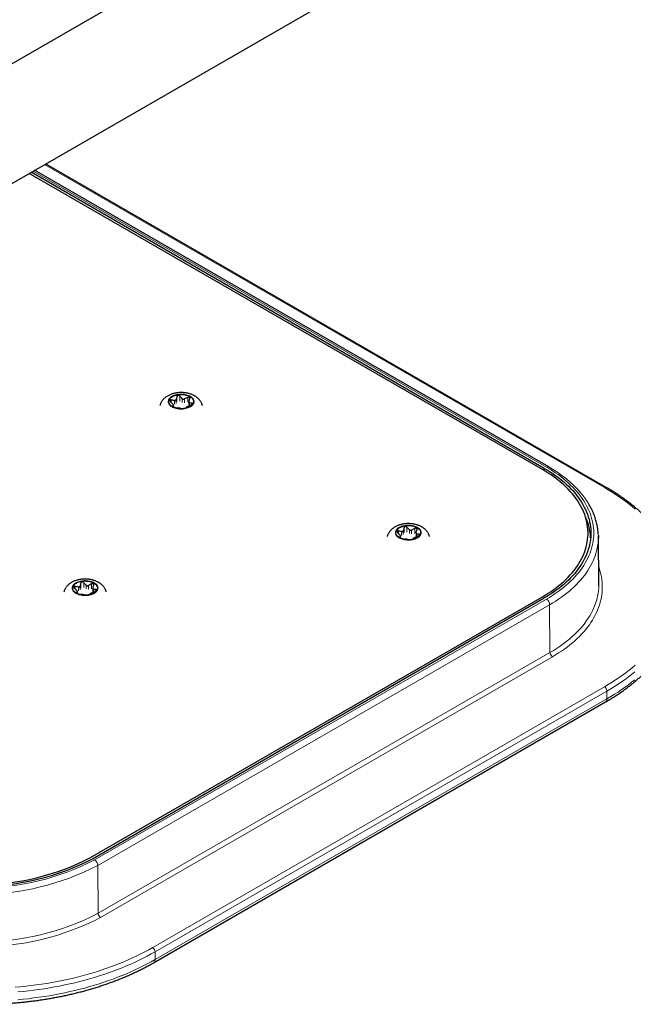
# Model space of a CAD drawing. Header units: millimetres. Extents: x 8 to 2230, y 12 to 2204.
# Tile 97 of 162: x 1858 to 1964, y 808 to 979. Entities that reach past the tile are written whole.
import ezdxf

# ---------------------------------------------------------------- set-up
doc = ezdxf.new("R2010")
doc.units = ezdxf.units.MM

msp = doc.modelspace()

# ---------------------------------------------------------------- linework, layer by layer
at = {"color": 7, "linetype": 'Continuous', "lineweight": 30}
for p, q in [((2102.04, 1113.49), (1838.71, 961.47)), ((1842.38, 942.81), (2111.7, 1098.28)), ((1949.62, 901.62), (1860.33, 953.17)), ((1959.63, 898.05), (1862.24, 954.27)), ((1948.52, 901.17), (1859.39, 952.63)), ((1948.86, 901.37), (1859.74, 952.82)), ((1884.45, 912.04), (1884.45, 912.35)), ((1887.12, 912.89), (1887.12, 912.25)), ((1926.58, 890.11), (1926.58, 889.48)), ((1923.91, 889.26), (1923.91, 889.57)), ((1958.34, 881.3), (1958.25, 889.56)), ((1867.77, 879.63), (1867.77, 879.94)), ((1870.43, 880.48), (1870.43, 879.84)), ((1870.03, 833.73), (1948.52, 879.04)), ((1870.37, 833.53), (1948.86, 878.84)), ((1881.01, 815.46), (1959.5, 860.77))]:
    msp.add_line(p, q, dxfattribs=at)
at = {"color": 252, "linetype": 'Continuous', "lineweight": 0}
for p, q in [((1959.33, 898.02), (1862.07, 954.17)), ((1949.22, 901.58), (1860.09, 953.03)), ((1885.06, 913.84), (1885.06, 912.98)), ((1885.56, 913.06), (1885.56, 913.91)), ((1886.92, 913.7), (1886.92, 912.85)), ((1884.06, 912.83), (1884.06, 913.26)), ((1884.29, 912.15), (1884.29, 912.18)), ((1884.44, 912.31), (1884.44, 912.04)), ((1884.62, 913.15), (1884.62, 912.5)), ((1884.9, 912.66), (1884.9, 913.31)), ((1885.97, 913.48), (1885.97, 912.82)), ((1886.36, 912.76), (1886.36, 913.42)), ((1887.24, 912.27), (1887.24, 912.75)), ((1887.65, 912.7), (1887.65, 912.51)), ((1948.86, 900.97), (1948.86, 901.37)), ((1923.52, 890.05), (1923.52, 890.48)), ((1924.08, 890.37), (1924.08, 889.72)), ((1924.36, 889.88), (1924.36, 890.54)), ((1924.51, 891.06), (1924.51, 890.21)), ((1925.01, 890.28), (1925.01, 891.13)), ((1925.43, 890.7), (1925.43, 890.05)), ((1925.81, 889.99), (1925.81, 890.64)), ((1926.38, 890.92), (1926.38, 890.07)), ((1926.7, 889.49), (1926.7, 889.97)), ((1927.11, 889.93), (1927.11, 889.73)), ((1923.75, 889.37), (1923.75, 889.41)), ((1923.9, 889.54), (1923.9, 889.26)), ((1868.37, 881.42), (1868.37, 880.57)), ((1868.87, 880.65), (1868.87, 881.5)), ((1870.23, 881.29), (1870.23, 880.44)), ((1867.37, 880.42), (1867.37, 880.85)), ((1867.6, 879.73), (1867.6, 879.77)), ((1867.75, 879.9), (1867.75, 879.63)), ((1867.93, 880.74), (1867.93, 880.08)), ((1868.22, 880.25), (1868.22, 880.9)), ((1869.28, 881.07), (1869.28, 880.41)), ((1869.67, 880.35), (1869.67, 881.01)), ((1870.55, 879.86), (1870.55, 880.33)), ((1870.96, 880.29), (1870.96, 880.1)), ((1870.73, 833.32), (1949.22, 878.63)), ((1949.79, 877.66), (1871.3, 832.35)), ((1949.85, 869.37), (1949.79, 877.66)), ((1871.36, 824.05), (1949.85, 869.37)), ((1950.27, 868.63), (1871.78, 823.32)), ((1880.84, 818.1), (1959.33, 863.41)), ((1959.75, 862.67), (1881.26, 817.36)), ((1959.75, 861.32), (1959.75, 862.67)), ((1959.75, 861.32), (1881.26, 816.01)), ((1871.36, 824.05), (1871.3, 832.35)), ((1881.26, 816.01), (1881.26, 817.36))]:
    msp.add_line(p, q, dxfattribs=at)
at = {"color": 252, "linetype": 'Continuous', "lineweight": 0, "flags": 128}
for points in [[(1887.38, 913.88), (1887.22, 913.97), (1887.05, 914.04), (1886.87, 914.11), (1886.67, 914.16), (1886.47, 914.2), (1886.27, 914.23), (1886.05, 914.26), (1885.84, 914.26), (1885.63, 914.26), (1885.41, 914.25), (1885.21, 914.22), (1885, 914.18), (1884.8, 914.13), (1884.62, 914.07), (1884.44, 914.01), (1884.27, 913.93), (1884.12, 913.84), (1883.99, 913.74), (1883.87, 913.64), (1883.76, 913.53), (1883.68, 913.42), (1883.61, 913.3), (1883.57, 913.18), (1883.54, 913.06), (1883.54, 912.93), (1883.55, 912.81), (1883.59, 912.69), (1883.64, 912.57), (1883.72, 912.45), (1883.81, 912.34), (1883.92, 912.24), (1884.05, 912.14), (1884.2, 912.05), (1884.36, 911.96), (1884.53, 911.89), (1884.71, 911.83), (1884.9, 911.77), (1885.1, 911.73), (1885.31, 911.7), (1885.52, 911.68), (1885.73, 911.67), (1885.95, 911.67), (1886.16, 911.68), (1886.37, 911.71), (1886.57, 911.75), (1886.77, 911.8), (1886.96, 911.86), (1887.14, 911.93), (1887.3, 912), (1887.45, 912.09), (1887.59, 912.19), (1887.71, 912.29), (1887.81, 912.4), (1887.9, 912.51), (1887.96, 912.63), (1888.01, 912.75), (1888.03, 912.87), (1888.04, 913), (1888.02, 913.12), (1887.99, 913.24), (1887.93, 913.36), (1887.86, 913.48), (1887.76, 913.59), (1887.65, 913.69), (1887.52, 913.79), (1887.38, 913.88)], [(1949.22, 878.63), (1949.75, 878.95), (1950.27, 879.27), (1950.77, 879.6), (1951.25, 879.94), (1951.72, 880.29), (1952.17, 880.64), (1952.61, 881), (1953.03, 881.37), (1953.43, 881.74), (1953.81, 882.12), (1954.18, 882.51), (1954.53, 882.9), (1954.85, 883.29), (1955.16, 883.69), (1955.46, 884.1), (1955.73, 884.51), (1955.98, 884.93), (1956.21, 885.34), (1956.43, 885.77), (1956.62, 886.19), (1956.8, 886.62), (1956.95, 887.05), (1957.08, 887.48), (1957.19, 887.92), (1957.29, 888.35), (1957.36, 888.79), (1957.41, 889.23), (1957.44, 889.67), (1957.45, 890.11), (1957.44, 890.55), (1957.41, 890.98), (1957.36, 891.42), (1957.29, 891.86), (1957.19, 892.3), (1957.08, 892.73), (1956.95, 893.16), (1956.8, 893.59), (1956.62, 894.02), (1956.43, 894.45), (1956.21, 894.87), (1955.98, 895.29), (1955.73, 895.7), (1955.46, 896.11), (1955.16, 896.52), (1954.85, 896.92), (1954.53, 897.32), (1954.18, 897.71), (1953.81, 898.09), (1953.43, 898.47), (1953.03, 898.84), (1952.61, 899.21), (1952.17, 899.57), (1951.72, 899.93), (1951.25, 900.27), (1950.77, 900.61), (1950.27, 900.94), (1949.75, 901.26), (1949.22, 901.58)], [(1964.66, 894.26), (1964.14, 894.71), (1963.59, 895.15), (1963.03, 895.58), (1962.45, 896.01), (1961.86, 896.43), (1961.25, 896.84), (1960.62, 897.24), (1959.98, 897.64), (1959.33, 898.02)], [(1926.84, 891.11), (1926.68, 891.19), (1926.51, 891.26), (1926.32, 891.33), (1926.13, 891.38), (1925.93, 891.42), (1925.72, 891.46), (1925.51, 891.48), (1925.3, 891.49), (1925.08, 891.48), (1924.87, 891.47), (1924.66, 891.44), (1924.46, 891.4), (1924.26, 891.36), (1924.07, 891.3), (1923.9, 891.23), (1923.73, 891.15), (1923.58, 891.06), (1923.44, 890.97), (1923.32, 890.86), (1923.22, 890.76), (1923.14, 890.64), (1923.07, 890.52), (1923.03, 890.4), (1923, 890.28), (1922.99, 890.16), (1923.01, 890.03), (1923.05, 889.91), (1923.1, 889.79), (1923.18, 889.68), (1923.27, 889.57), (1923.38, 889.46), (1923.51, 889.36), (1923.65, 889.27), (1923.81, 889.19), (1923.98, 889.11), (1924.17, 889.05), (1924.36, 888.99), (1924.56, 888.95), (1924.77, 888.92), (1924.98, 888.9), (1925.19, 888.89), (1925.4, 888.89), (1925.62, 888.91), (1925.83, 888.93), (1926.03, 888.97), (1926.23, 889.02), (1926.42, 889.08), (1926.59, 889.15), (1926.76, 889.23), (1926.91, 889.31), (1927.05, 889.41), (1927.17, 889.51), (1927.27, 889.62), (1927.35, 889.73), (1927.42, 889.85), (1927.46, 889.97), (1927.49, 890.1), (1927.49, 890.22), (1927.48, 890.34), (1927.44, 890.46), (1927.39, 890.58), (1927.31, 890.7), (1927.22, 890.81), (1927.11, 890.92), (1926.98, 891.01), (1926.84, 891.11)], [(1958.25, 889.26), (1958.25, 889.24), (1958.23, 888.79), (1958.19, 888.35), (1958.13, 887.91), (1958.04, 887.46), (1957.94, 887.02), (1957.82, 886.58), (1957.68, 886.15), (1957.52, 885.71), (1957.33, 885.28), (1957.13, 884.85), (1956.91, 884.43), (1956.67, 884.01), (1956.41, 883.59), (1956.12, 883.18), (1955.83, 882.77), (1955.51, 882.36), (1955.17, 881.96), (1954.82, 881.57), (1954.44, 881.18), (1954.05, 880.8), (1953.64, 880.42), (1953.22, 880.05), (1952.78, 879.69), (1952.32, 879.33), (1951.84, 878.98), (1951.35, 878.64), (1950.84, 878.3), (1950.32, 877.98), (1949.79, 877.66)], [(1958.31, 884.23), (1958.44, 883.83), (1958.58, 883.39), (1958.69, 882.95), (1958.78, 882.5), (1958.85, 882.06), (1958.9, 881.61), (1958.93, 881.16), (1958.94, 880.72), (1958.93, 880.27), (1958.9, 879.82), (1958.85, 879.38), (1958.78, 878.93), (1958.69, 878.49), (1958.58, 878.04), (1958.44, 877.6), (1958.29, 877.16), (1958.12, 876.73), (1957.93, 876.29), (1957.72, 875.86), (1957.49, 875.44), (1957.24, 875.01), (1956.97, 874.59), (1956.69, 874.18), (1956.38, 873.77), (1956.06, 873.36), (1955.71, 872.96), (1955.35, 872.56), (1954.98, 872.17), (1954.58, 871.79), (1954.17, 871.41), (1953.74, 871.04), (1953.29, 870.67), (1952.82, 870.32), (1952.35, 869.96), (1951.85, 869.62), (1951.34, 869.28), (1950.81, 868.96), (1950.27, 868.63)], [(1870.69, 881.47), (1870.53, 881.56), (1870.36, 881.63), (1870.18, 881.69), (1869.99, 881.75), (1869.79, 881.79), (1869.58, 881.82), (1869.37, 881.84), (1869.15, 881.85), (1868.94, 881.85), (1868.73, 881.83), (1868.52, 881.81), (1868.31, 881.77), (1868.12, 881.72), (1867.93, 881.66), (1867.75, 881.59), (1867.59, 881.52), (1867.44, 881.43), (1867.3, 881.33), (1867.18, 881.23), (1867.08, 881.12), (1866.99, 881.01), (1866.93, 880.89), (1866.88, 880.77), (1866.86, 880.65), (1866.85, 880.52), (1866.87, 880.4), (1866.9, 880.28), (1866.96, 880.16), (1867.03, 880.04), (1867.13, 879.93), (1867.24, 879.83), (1867.37, 879.73), (1867.51, 879.64), (1867.67, 879.55), (1867.84, 879.48), (1868.02, 879.41), (1868.21, 879.36), (1868.41, 879.32), (1868.62, 879.28), (1868.83, 879.26), (1869.05, 879.26), (1869.26, 879.26), (1869.47, 879.27), (1869.68, 879.3), (1869.89, 879.34), (1870.08, 879.39), (1870.27, 879.44), (1870.45, 879.51), (1870.61, 879.59), (1870.76, 879.68), (1870.9, 879.78), (1871.02, 879.88), (1871.12, 879.99), (1871.21, 880.1), (1871.27, 880.22), (1871.32, 880.34), (1871.34, 880.46), (1871.35, 880.58), (1871.33, 880.71), (1871.3, 880.83), (1871.24, 880.95), (1871.17, 881.07), (1871.07, 881.18), (1870.96, 881.28), (1870.84, 881.38), (1870.69, 881.47)], [(1949.85, 869.37), (1950.39, 869.68), (1950.91, 870.01), (1951.42, 870.35), (1951.91, 870.69), (1952.39, 871.04), (1952.85, 871.4), (1953.29, 871.76), (1953.72, 872.13), (1954.13, 872.51), (1954.52, 872.9), (1954.89, 873.29), (1955.25, 873.68), (1955.59, 874.08), (1955.91, 874.49), (1956.21, 874.9), (1956.49, 875.31), (1956.75, 875.73), (1956.99, 876.16), (1957.21, 876.58), (1957.42, 877.01), (1957.6, 877.45), (1957.76, 877.88), (1957.91, 878.32), (1958.03, 878.76), (1958.13, 879.2), (1958.21, 879.64), (1958.28, 880.09), (1958.32, 880.53), (1958.34, 880.94)], [(1959.33, 863.41), (1959.98, 863.79), (1960.62, 864.19), (1961.25, 864.59), (1961.86, 865.01), (1962.45, 865.42), (1963.03, 865.85), (1963.59, 866.28), (1964.14, 866.73), (1964.66, 867.17)], [(1964.57, 865.99), (1964.02, 865.55), (1963.46, 865.11), (1962.88, 864.69), (1962.29, 864.27), (1961.67, 863.86), (1961.05, 863.46), (1960.41, 863.06), (1959.75, 862.67)], [(1959.75, 861.32), (1960.41, 861.71), (1961.05, 862.1), (1961.67, 862.5), (1962.29, 862.92), (1962.88, 863.33), (1963.46, 863.76), (1964.02, 864.19), (1964.57, 864.63)], [(1856.93, 811.18), (1857.86, 811.26), (1858.78, 811.36), (1859.7, 811.47), (1860.62, 811.59), (1861.53, 811.72), (1862.43, 811.86), (1863.33, 812.01), (1864.23, 812.18), (1865.11, 812.35), (1865.99, 812.54), (1866.87, 812.74), (1867.73, 812.95), (1868.59, 813.17), (1869.43, 813.4), (1870.27, 813.65), (1871.1, 813.9), (1871.92, 814.16), (1872.73, 814.44), (1873.53, 814.72), (1874.32, 815.02), (1875.09, 815.32), (1875.85, 815.63), (1876.61, 815.96), (1877.35, 816.29), (1878.07, 816.64), (1878.78, 816.99), (1879.48, 817.35), (1880.17, 817.72), (1880.84, 818.1)], [(1881.26, 817.36), (1880.59, 816.98), (1879.91, 816.61), (1879.21, 816.25), (1878.5, 815.9), (1877.77, 815.56), (1877.03, 815.22), (1876.28, 814.9), (1875.52, 814.58), (1874.75, 814.28), (1873.96, 813.98), (1873.16, 813.69), (1872.36, 813.42), (1871.54, 813.15), (1870.71, 812.9), (1869.88, 812.65), (1869.03, 812.42), (1868.17, 812.19), (1867.31, 811.98), (1866.44, 811.78), (1865.56, 811.59), (1864.68, 811.41), (1863.79, 811.24), (1862.89, 811.08), (1861.99, 810.94), (1861.08, 810.8), (1860.16, 810.68), (1859.25, 810.57), (1858.32, 810.47), (1857.4, 810.38)], [(1881.26, 816.01), (1880.59, 815.63), (1879.91, 815.26), (1879.21, 814.9), (1878.5, 814.54), (1877.77, 814.2), (1877.03, 813.87), (1876.28, 813.54), (1875.52, 813.23), (1874.75, 812.92), (1873.96, 812.62), (1873.16, 812.34), (1872.36, 812.06), (1871.54, 811.8), (1870.71, 811.54), (1869.88, 811.3), (1869.03, 811.06), (1868.17, 810.84), (1867.31, 810.63), (1866.44, 810.43), (1865.56, 810.23), (1864.68, 810.05), (1863.79, 809.89), (1862.89, 809.73), (1861.99, 809.58), (1861.08, 809.45), (1860.16, 809.33), (1859.25, 809.21), (1858.32, 809.11), (1857.4, 809.03)]]:
    msp.add_lwpolyline(points, dxfattribs=at)
at = {"color": 7, "linetype": 'Continuous', "lineweight": 30, "flags": 128}
for points in [[(1884.27, 912.09), (1884.13, 912.18), (1884, 912.28), (1883.89, 912.38), (1883.8, 912.49), (1883.73, 912.61), (1883.68, 912.72), (1883.65, 912.84), (1883.64, 912.97), (1883.65, 913.09), (1883.68, 913.21), (1883.73, 913.33), (1883.8, 913.44), (1883.89, 913.55), (1884, 913.66), (1884.13, 913.75), (1884.27, 913.84), (1884.42, 913.92), (1884.59, 914), (1884.77, 914.06), (1884.96, 914.11), (1885.16, 914.15), (1885.37, 914.18), (1885.58, 914.2), (1885.79, 914.21), (1886, 914.2), (1886.21, 914.18), (1886.41, 914.15), (1886.61, 914.11), (1886.8, 914.06), (1886.98, 914), (1887.15, 913.92), (1887.31, 913.84), (1887.45, 913.75), (1887.58, 913.66), (1887.68, 913.55), (1887.77, 913.44), (1887.85, 913.33), (1887.9, 913.21), (1887.93, 913.09), (1887.94, 912.97), (1887.93, 912.84), (1887.9, 912.72), (1887.85, 912.61), (1887.77, 912.49), (1887.68, 912.38), (1887.58, 912.28), (1887.45, 912.18), (1887.31, 912.09), (1887.15, 912.01), (1886.98, 911.93), (1886.8, 911.87), (1886.61, 911.82), (1886.41, 911.78), (1886.21, 911.75), (1886, 911.73), (1885.79, 911.72), (1885.58, 911.73), (1885.37, 911.75), (1885.16, 911.78), (1884.96, 911.82), (1884.77, 911.87), (1884.59, 911.93), (1884.42, 912.01), (1884.27, 912.09)], [(1948.52, 879.04), (1949.04, 879.35), (1949.54, 879.66), (1950.04, 879.99), (1950.51, 880.32), (1950.97, 880.66), (1951.41, 881.01), (1951.84, 881.37), (1952.25, 881.73), (1952.64, 882.09), (1953.01, 882.47), (1953.37, 882.85), (1953.7, 883.23), (1954.02, 883.62), (1954.32, 884.02), (1954.6, 884.42), (1954.87, 884.82), (1955.11, 885.23), (1955.33, 885.64), (1955.54, 886.05), (1955.72, 886.47), (1955.88, 886.89), (1956.03, 887.32), (1956.15, 887.74), (1956.25, 888.17), (1956.33, 888.6), (1956.39, 889.03), (1956.44, 889.46), (1956.46, 889.89), (1956.46, 890.32), (1956.44, 890.75), (1956.39, 891.18), (1956.33, 891.61), (1956.25, 892.04), (1956.15, 892.47), (1956.03, 892.89), (1955.88, 893.32), (1955.72, 893.74), (1955.54, 894.16), (1955.33, 894.57), (1955.11, 894.98), (1954.87, 895.39), (1954.6, 895.8), (1954.32, 896.2), (1954.02, 896.59), (1953.7, 896.98), (1953.37, 897.37), (1953.01, 897.74), (1952.64, 898.12), (1952.25, 898.49), (1951.84, 898.85), (1951.41, 899.2), (1950.97, 899.55), (1950.51, 899.89), (1950.04, 900.22), (1949.54, 900.55), (1949.04, 900.86), (1948.52, 901.17)], [(1948.86, 901.37), (1949.39, 901.06), (1949.91, 900.73), (1950.41, 900.4), (1950.89, 900.06), (1951.36, 899.72), (1951.81, 899.36), (1952.24, 899), (1952.66, 898.64), (1953.06, 898.26), (1953.44, 897.88), (1953.8, 897.5), (1954.14, 897.1), (1954.47, 896.71), (1954.77, 896.3), (1955.06, 895.9), (1955.32, 895.49), (1955.57, 895.07), (1955.8, 894.65), (1956.01, 894.23), (1956.19, 893.8), (1956.36, 893.38), (1956.5, 892.94), (1956.63, 892.51), (1956.73, 892.08), (1956.82, 891.64), (1956.88, 891.2), (1956.92, 890.76), (1956.94, 890.33), (1956.94, 889.89), (1956.92, 889.45), (1956.88, 889.01), (1956.82, 888.57), (1956.73, 888.14), (1956.63, 887.7), (1956.5, 887.27), (1956.36, 886.84), (1956.19, 886.41), (1956.01, 885.98), (1955.8, 885.56), (1955.57, 885.14), (1955.32, 884.73), (1955.06, 884.31), (1954.77, 883.91), (1954.47, 883.51), (1954.14, 883.11), (1953.8, 882.72), (1953.44, 882.33), (1953.06, 881.95), (1952.66, 881.58), (1952.24, 881.21), (1951.81, 880.85), (1951.36, 880.49), (1950.89, 880.15), (1950.41, 879.81), (1949.91, 879.48), (1949.39, 879.15), (1948.86, 878.84)], [(1923.72, 889.31), (1923.58, 889.4), (1923.46, 889.5), (1923.35, 889.6), (1923.26, 889.71), (1923.19, 889.83), (1923.14, 889.95), (1923.1, 890.07), (1923.09, 890.19), (1923.1, 890.31), (1923.14, 890.43), (1923.19, 890.55), (1923.26, 890.66), (1923.35, 890.77), (1923.46, 890.88), (1923.58, 890.98), (1923.72, 891.07), (1923.88, 891.15), (1924.05, 891.22), (1924.23, 891.28), (1924.42, 891.33), (1924.62, 891.38), (1924.82, 891.41), (1925.03, 891.42), (1925.24, 891.43), (1925.46, 891.42), (1925.66, 891.41), (1925.87, 891.38), (1926.07, 891.33), (1926.26, 891.28), (1926.44, 891.22), (1926.61, 891.15), (1926.76, 891.07), (1926.91, 890.98), (1927.03, 890.88), (1927.14, 890.77), (1927.23, 890.66), (1927.3, 890.55), (1927.35, 890.43), (1927.38, 890.31), (1927.39, 890.19), (1927.38, 890.07), (1927.35, 889.95), (1927.3, 889.83), (1927.23, 889.71), (1927.14, 889.6), (1927.03, 889.5), (1926.91, 889.4), (1926.76, 889.31), (1926.61, 889.23), (1926.44, 889.16), (1926.26, 889.09), (1926.07, 889.04), (1925.87, 889), (1925.66, 888.97), (1925.46, 888.95), (1925.24, 888.95), (1925.03, 888.95), (1924.82, 888.97), (1924.62, 889), (1924.42, 889.04), (1924.23, 889.09), (1924.05, 889.16), (1923.88, 889.23), (1923.72, 889.31)], [(1958.24, 889.84), (1958.25, 889.68), (1958.25, 889.26)], [(1867.58, 879.68), (1867.44, 879.77), (1867.31, 879.86), (1867.2, 879.97), (1867.11, 880.08), (1867.04, 880.19), (1866.99, 880.31), (1866.96, 880.43), (1866.95, 880.55), (1866.96, 880.68), (1866.99, 880.8), (1867.04, 880.91), (1867.11, 881.03), (1867.2, 881.14), (1867.31, 881.24), (1867.44, 881.34), (1867.58, 881.43), (1867.74, 881.51), (1867.91, 881.59), (1868.09, 881.65), (1868.28, 881.7), (1868.48, 881.74), (1868.68, 881.77), (1868.89, 881.79), (1869.1, 881.8), (1869.31, 881.79), (1869.52, 881.77), (1869.72, 881.74), (1869.92, 881.7), (1870.11, 881.65), (1870.29, 881.59), (1870.46, 881.51), (1870.62, 881.43), (1870.76, 881.34), (1870.89, 881.24), (1871, 881.14), (1871.09, 881.03), (1871.16, 880.91), (1871.21, 880.8), (1871.24, 880.68), (1871.25, 880.55), (1871.24, 880.43), (1871.21, 880.31), (1871.16, 880.19), (1871.09, 880.08), (1871, 879.97), (1870.89, 879.86), (1870.76, 879.77), (1870.62, 879.68), (1870.46, 879.59), (1870.29, 879.52), (1870.11, 879.46), (1869.92, 879.41), (1869.72, 879.37), (1869.52, 879.34), (1869.31, 879.32), (1869.1, 879.31), (1868.89, 879.32), (1868.68, 879.34), (1868.48, 879.37), (1868.28, 879.41), (1868.09, 879.46), (1867.91, 879.52), (1867.74, 879.59), (1867.58, 879.68)], [(1958.34, 880.94), (1958.34, 880.98), (1958.34, 881.3)]]:
    msp.add_lwpolyline(points, dxfattribs=at)
at = {"color": 252, "linetype": 'Continuous', "lineweight": 0}
for centre, radius, start, end in [((1949.45, 901.26), 0.392, 64.8183, 126.4959), ((1959.5, 897.78), 0.302, 65.7225, 125.615), ((1948.56, 877.6), 1.23, 2.7938, 57.4949), ((1950.77, 869.41), 0.923, 182.9181, 237.3706), ((1958.83, 862.63), 0.922, 2.6055, 57.3945), ((1959.15, 861.26), 0.607, 305.8667, 5.4455), ((1850.86, 871.62), 43.15, 242.5749, 297.4251), ((1870.07, 832.29), 1.23, 2.7938, 57.4949), ((1850.86, 871.77), 44.4, 242.5919, 297.4081), ((1850.86, 863.71), 45.49, 242.6097, 297.3903), ((1850.86, 863.59), 44.54, 242.5919, 297.4081), ((1872.28, 824.1), 0.923, 182.9181, 237.3706), ((1880.34, 817.32), 0.922, 2.6055, 57.3945), ((1880.66, 815.95), 0.607, 305.8659, 5.4456)]:
    msp.add_arc(centre, radius, start, end, dxfattribs=at)
at = {"color": 7, "linetype": 'Continuous', "lineweight": 30}
for centre, radius, start, end in [((1947.13, 888.81), 9.79, 2.8598, 24.8385), ((1850.86, 871.17), 42.4, 242.5918, 297.4082), ((1850.86, 870.7), 41.65, 242.5918, 297.4082)]:
    msp.add_arc(centre, radius, start, end, dxfattribs=at)
for points, knots in [([(1889.47, 912.29), (1889.45, 912.34), (1889.42, 912.46), (1889.36, 912.63), (1889.27, 912.82), (1889.17, 913), (1889.05, 913.17), (1888.91, 913.33), (1888.76, 913.49), (1888.6, 913.64), (1888.42, 913.77), (1888.26, 913.88), (1888.12, 913.97), (1887.97, 914.05), (1887.78, 914.14), (1887.54, 914.24), (1887.3, 914.32), (1887.05, 914.39), (1886.8, 914.44), (1886.54, 914.49), (1886.28, 914.52), (1886.02, 914.54), (1885.76, 914.54), (1885.49, 914.53), (1885.23, 914.51), (1884.97, 914.48), (1884.71, 914.43), (1884.46, 914.37), (1884.21, 914.3), (1883.97, 914.21), (1883.73, 914.11), (1883.5, 913.99), (1883.29, 913.86), (1883.08, 913.72), (1882.89, 913.56), (1882.72, 913.4), (1882.57, 913.22), (1882.43, 913.03), (1882.32, 912.84), (1882.22, 912.64), (1882.15, 912.46), (1882.12, 912.34), (1882.11, 912.29)], [0, 0, 0, 0, 0.017325, 0.039972, 0.062782, 0.08584, 0.109232, 0.133042, 0.157341, 0.182181, 0.207579, 0.233507, 0.245521, 0.261718, 0.2886, 0.315534, 0.342523, 0.369473, 0.39634, 0.423112, 0.449799, 0.476427, 0.50303, 0.529647, 0.556313, 0.583065, 0.609947, 0.636997, 0.664246, 0.691711, 0.719381, 0.747213, 0.775081, 0.80282, 0.830254, 0.857223, 0.883615, 0.909381, 0.934527, 0.959097, 0.983158, 1, 1, 1, 1]), ([(1885.06, 913.84), (1885.03, 913.75), (1884.98, 913.57), (1884.93, 913.4), (1884.9, 913.31)], [0, 0, 0, 0, 0.499604, 1, 1, 1, 1]), ([(1885.56, 913.91), (1885.53, 913.94), (1885.48, 913.98), (1885.38, 914.02), (1885.28, 914.03), (1885.19, 914), (1885.12, 913.95), (1885.08, 913.89), (1885.06, 913.85), (1885.06, 913.84)], [0, 0, 0, 0, 0.165353, 0.33162, 0.484162, 0.625774, 0.765975, 0.913088, 1, 1, 1, 1]), ([(1885.97, 913.48), (1885.94, 913.51), (1885.8, 913.65), (1885.66, 913.8), (1885.56, 913.91)], [0, 0, 0, 0, 0.238341, 1, 1, 1, 1]), ([(1886.92, 913.7), (1886.83, 913.65), (1886.64, 913.55), (1886.45, 913.46), (1886.36, 913.42)], [0, 0, 0, 0, 0.499604, 1, 1, 1, 1]), ([(1887.29, 913.49), (1887.29, 913.52), (1887.3, 913.58), (1887.28, 913.66), (1887.22, 913.72), (1887.15, 913.75), (1887.06, 913.75), (1886.98, 913.73), (1886.94, 913.71), (1886.92, 913.7)], [0, 0, 0, 0, 0.165307, 0.33158, 0.484126, 0.62574, 0.76594, 0.91305, 1, 1, 1, 1]), ([(1884.06, 913.26), (1884.03, 913.26), (1883.97, 913.27), (1883.89, 913.25), (1883.85, 913.21), (1883.83, 913.15), (1883.85, 913.08), (1883.88, 913.02), (1883.91, 912.98), (1883.92, 912.97)], [0, 0, 0, 0, 0.165307, 0.33158, 0.484126, 0.62574, 0.765939, 0.91305, 1, 1, 1, 1]), ([(1883.92, 912.97), (1884.03, 912.86), (1884.16, 912.71), (1884.3, 912.57), (1884.34, 912.54)], [0, 0, 0, 0, 0.761658, 1, 1, 1, 1]), ([(1884.62, 913.15), (1884.53, 913.17), (1884.34, 913.2), (1884.15, 913.24), (1884.06, 913.26)], [0, 0, 0, 0, 0.499473, 1, 1, 1, 1]), ([(1884.29, 912.18), (1884.28, 912.18), (1884.27, 912.16), (1884.3, 912.12), (1884.35, 912.08), (1884.43, 912.05), (1884.52, 912.01), (1884.59, 911.99), (1884.64, 911.98), (1884.66, 911.97)], [0, 0, 0, 0, 0.165307, 0.33158, 0.484126, 0.62574, 0.76594, 0.91305, 1, 1, 1, 1]), ([(1884.44, 912.31), (1884.41, 912.29), (1884.36, 912.24), (1884.31, 912.2), (1884.29, 912.18)], [0, 0, 0, 0, 0.499473, 1, 1, 1, 1]), ([(1884.44, 912.31), (1884.45, 912.33), (1884.46, 912.35), (1884.44, 912.41), (1884.39, 912.48), (1884.35, 912.52), (1884.34, 912.54)], [0, 0, 0, 0, 0.273824, 0.549306, 0.806223, 1, 1, 1, 1]), ([(1884.62, 913.15), (1884.66, 913.15), (1884.73, 913.14), (1884.82, 913.18), (1884.88, 913.24), (1884.9, 913.29), (1884.9, 913.31)], [0, 0, 0, 0, 0.273824, 0.549306, 0.806223, 1, 1, 1, 1]), ([(1885.97, 913.48), (1886, 913.46), (1886.06, 913.41), (1886.17, 913.38), (1886.27, 913.39), (1886.33, 913.41), (1886.36, 913.42)], [0, 0, 0, 0, 0.273891, 0.549364, 0.806277, 1, 1, 1, 1]), ([(1886.95, 912.13), (1886.92, 912.11), (1886.85, 912.08), (1886.76, 912.03), (1886.7, 911.99), (1886.68, 911.98), (1886.67, 911.97)], [0, 0, 0, 0, 0.273824, 0.549306, 0.8062232, 1, 1, 1, 1]), ([(1886.95, 912.13), (1887.05, 912.18), (1887.24, 912.27), (1887.42, 912.36), (1887.52, 912.41)], [0, 0, 0, 0, 0.4994728, 1, 1, 1, 1]), ([(1887.14, 912.97), (1887.13, 912.94), (1887.11, 912.88), (1887.14, 912.8), (1887.18, 912.76), (1887.22, 912.75), (1887.24, 912.75)], [0, 0, 0, 0, 0.273824, 0.549306, 0.806223, 1, 1, 1, 1]), ([(1887.14, 912.97), (1887.16, 913.05), (1887.21, 913.22), (1887.26, 913.4), (1887.29, 913.49)], [0, 0, 0, 0, 0.499473, 1, 1, 1, 1]), ([(1887.65, 912.7), (1887.61, 912.71), (1887.47, 912.71), (1887.33, 912.73), (1887.24, 912.75)], [0, 0, 0, 0, 0.338795, 1, 1, 1, 1]), ([(1887.52, 912.41), (1887.55, 912.43), (1887.61, 912.47), (1887.68, 912.53), (1887.73, 912.59), (1887.74, 912.64), (1887.73, 912.68), (1887.69, 912.7), (1887.66, 912.7), (1887.65, 912.7)], [0, 0, 0, 0, 0.165307, 0.33158, 0.484126, 0.62574, 0.765939, 0.91305, 1, 1, 1, 1]), ([(1884.66, 911.97), (1884.75, 911.95), (1884.93, 911.91), (1885.12, 911.88), (1885.22, 911.86)], [0, 0, 0, 0, 0.499604, 1, 1, 1, 1]), ([(1885.61, 911.8), (1885.58, 911.81), (1885.52, 911.82), (1885.41, 911.83), (1885.31, 911.85), (1885.25, 911.86), (1885.22, 911.86)], [0, 0, 0, 0, 0.273891, 0.549364, 0.806277, 1, 1, 1, 1]), ([(1885.61, 911.8), (1885.7, 911.79), (1885.84, 911.77), (1885.97, 911.76), (1886.02, 911.76)], [0, 0, 0, 0, 0.6612051, 1, 1, 1, 1]), ([(1886.02, 911.76), (1886.04, 911.76), (1886.09, 911.76), (1886.2, 911.76), (1886.3, 911.78), (1886.39, 911.79), (1886.46, 911.81), (1886.5, 911.83), (1886.51, 911.84), (1886.52, 911.84)], [0, 0, 0, 0, 0.165353, 0.33162, 0.484162, 0.625774, 0.765975, 0.913088, 1, 1, 1, 1]), ([(1886.52, 911.84), (1886.54, 911.86), (1886.59, 911.89), (1886.65, 911.94), (1886.67, 911.97)], [0, 0, 0, 0, 0.499604, 1, 1, 1, 1]), ([(1958.24, 889.85), (1958.24, 889.89), (1958.24, 890.08), (1958.21, 890.4), (1958.16, 890.83), (1958.09, 891.26), (1958.01, 891.69), (1957.9, 892.12), (1957.78, 892.54), (1957.64, 892.96), (1957.48, 893.38), (1957.31, 893.8), (1957.11, 894.22), (1956.9, 894.63), (1956.67, 895.04), (1956.42, 895.45), (1956.16, 895.85), (1955.88, 896.25), (1955.58, 896.64), (1955.26, 897.03), (1954.93, 897.42), (1954.58, 897.8), (1954.21, 898.17), (1953.83, 898.54), (1953.44, 898.9), (1953.02, 899.26), (1952.6, 899.61), (1952.15, 899.95), (1951.7, 900.29), (1951.23, 900.62), (1950.74, 900.94), (1950.25, 901.25), (1949.87, 901.47), (1949.66, 901.59), (1949.62, 901.62)], [0, 0, 0, 0, 0.008567, 0.040818, 0.073078, 0.105356, 0.137661, 0.170001, 0.202383, 0.234813, 0.267297, 0.299836, 0.332435, 0.365092, 0.397809, 0.430583, 0.463413, 0.496295, 0.529226, 0.562202, 0.595218, 0.628271, 0.661355, 0.694466, 0.727601, 0.760755, 0.793926, 0.827108, 0.860301, 0.8935, 0.926704, 0.959911, 0.991379, 1, 1, 1, 1]), ([(1972.33, 880.79), (1972.33, 880.84), (1972.33, 881.07), (1972.3, 881.46), (1972.24, 881.98), (1972.17, 882.5), (1972.08, 883.02), (1971.98, 883.53), (1971.85, 884.05), (1971.71, 884.56), (1971.54, 885.07), (1971.36, 885.58), (1971.17, 886.08), (1970.95, 886.59), (1970.72, 887.09), (1970.47, 887.59), (1970.2, 888.08), (1969.91, 888.58), (1969.61, 889.06), (1969.28, 889.55), (1968.95, 890.03), (1968.59, 890.51), (1968.22, 890.98), (1967.83, 891.45), (1967.42, 891.91), (1967, 892.37), (1966.56, 892.82), (1966.11, 893.26), (1965.64, 893.71), (1965.15, 894.14), (1964.65, 894.57), (1964.14, 894.99), (1963.61, 895.41), (1963.06, 895.82), (1962.5, 896.22), (1961.93, 896.62), (1961.34, 897.01), (1960.74, 897.39), (1960.17, 897.74), (1959.79, 897.96), (1959.63, 898.05)], [0, 0, 0, 0, 0.007992, 0.034704, 0.06142, 0.088143, 0.114874, 0.141617, 0.168374, 0.195147, 0.221937, 0.248747, 0.275577, 0.302427, 0.329299, 0.356192, 0.383106, 0.41004, 0.436995, 0.463968, 0.490959, 0.517967, 0.54499, 0.572028, 0.599078, 0.62614, 0.653213, 0.680294, 0.707384, 0.73448, 0.761583, 0.78869, 0.815801, 0.842915, 0.870032, 0.89715, 0.92427, 0.95139, 0.978511, 1, 1, 1, 1]), ([(1928.92, 889.52), (1928.91, 889.57), (1928.88, 889.68), (1928.81, 889.86), (1928.73, 890.04), (1928.62, 890.22), (1928.51, 890.39), (1928.37, 890.55), (1928.22, 890.71), (1928.06, 890.86), (1927.87, 891), (1927.72, 891.1), (1927.57, 891.19), (1927.43, 891.27), (1927.23, 891.36), (1927, 891.46), (1926.76, 891.54), (1926.51, 891.61), (1926.26, 891.67), (1926, 891.71), (1925.74, 891.74), (1925.48, 891.76), (1925.21, 891.76), (1924.95, 891.76), (1924.69, 891.74), (1924.43, 891.7), (1924.17, 891.65), (1923.92, 891.59), (1923.67, 891.52), (1923.42, 891.43), (1923.19, 891.33), (1922.96, 891.22), (1922.74, 891.09), (1922.54, 890.94), (1922.35, 890.78), (1922.18, 890.62), (1922.02, 890.44), (1921.89, 890.25), (1921.77, 890.06), (1921.68, 889.87), (1921.61, 889.68), (1921.58, 889.57), (1921.57, 889.52)], [0, 0, 0, 0, 0.017325, 0.039972, 0.062782, 0.08584, 0.109232, 0.133042, 0.157341, 0.182181, 0.207579, 0.233507, 0.245521, 0.261718, 0.2886, 0.315534, 0.342523, 0.369473, 0.39634, 0.423112, 0.449799, 0.476427, 0.50303, 0.529647, 0.556313, 0.583065, 0.609947, 0.636997, 0.664246, 0.691711, 0.719381, 0.747213, 0.775081, 0.80282, 0.830254, 0.857223, 0.883615, 0.909381, 0.934527, 0.959097, 0.983158, 1, 1, 1, 1]), ([(1923.52, 890.48), (1923.48, 890.49), (1923.42, 890.5), (1923.35, 890.48), (1923.3, 890.43), (1923.29, 890.37), (1923.3, 890.3), (1923.34, 890.24), (1923.37, 890.21), (1923.38, 890.19)], [0, 0, 0, 0, 0.1653069, 0.3315801, 0.4841259, 0.6257399, 0.7659394, 0.9130499, 1, 1, 1, 1]), ([(1923.38, 890.19), (1923.48, 890.08), (1923.62, 889.93), (1923.76, 889.79), (1923.79, 889.76)], [0, 0, 0, 0, 0.761658, 1, 1, 1, 1]), ([(1924.08, 890.37), (1923.98, 890.39), (1923.79, 890.42), (1923.61, 890.46), (1923.52, 890.48)], [0, 0, 0, 0, 0.499473, 1, 1, 1, 1]), ([(1923.9, 889.54), (1923.9, 889.55), (1923.92, 889.57), (1923.9, 889.63), (1923.85, 889.7), (1923.81, 889.74), (1923.79, 889.76)], [0, 0, 0, 0, 0.273824, 0.549306, 0.806223, 1, 1, 1, 1]), ([(1924.08, 890.37), (1924.11, 890.37), (1924.18, 890.37), (1924.27, 890.4), (1924.33, 890.47), (1924.35, 890.52), (1924.36, 890.54)], [0, 0, 0, 0, 0.273824, 0.549306, 0.8062232, 1, 1, 1, 1]), ([(1924.51, 891.06), (1924.49, 890.97), (1924.44, 890.79), (1924.39, 890.62), (1924.36, 890.54)], [0, 0, 0, 0, 0.499604, 1, 1, 1, 1]), ([(1925.01, 891.13), (1924.99, 891.16), (1924.94, 891.21), (1924.84, 891.24), (1924.74, 891.25), (1924.65, 891.22), (1924.58, 891.17), (1924.53, 891.11), (1924.52, 891.07), (1924.51, 891.06)], [0, 0, 0, 0, 0.165353, 0.33162, 0.484162, 0.625774, 0.765975, 0.913088, 1, 1, 1, 1]), ([(1925.43, 890.7), (1925.39, 890.73), (1925.25, 890.87), (1925.12, 891.02), (1925.01, 891.13)], [0, 0, 0, 0, 0.238341, 1, 1, 1, 1]), ([(1925.43, 890.7), (1925.45, 890.68), (1925.51, 890.63), (1925.62, 890.6), (1925.73, 890.61), (1925.79, 890.63), (1925.81, 890.64)], [0, 0, 0, 0, 0.2738911, 0.5493636, 0.8062775, 1, 1, 1, 1]), ([(1926.38, 890.92), (1926.28, 890.87), (1926.1, 890.78), (1925.91, 890.69), (1925.81, 890.64)], [0, 0, 0, 0, 0.499604, 1, 1, 1, 1]), ([(1926.74, 890.71), (1926.75, 890.74), (1926.76, 890.8), (1926.73, 890.88), (1926.68, 890.94), (1926.6, 890.97), (1926.52, 890.97), (1926.44, 890.95), (1926.39, 890.93), (1926.38, 890.92)], [0, 0, 0, 0, 0.165307, 0.3315802, 0.484126, 0.62574, 0.7659396, 0.9130501, 1, 1, 1, 1]), ([(1926.59, 890.19), (1926.59, 890.16), (1926.57, 890.1), (1926.59, 890.03), (1926.64, 889.98), (1926.68, 889.97), (1926.7, 889.97)], [0, 0, 0, 0, 0.273824, 0.549306, 0.806223, 1, 1, 1, 1]), ([(1926.59, 890.19), (1926.62, 890.28), (1926.67, 890.45), (1926.72, 890.62), (1926.74, 890.71)], [0, 0, 0, 0, 0.499473, 1, 1, 1, 1]), ([(1927.11, 889.93), (1927.06, 889.93), (1926.93, 889.94), (1926.79, 889.96), (1926.7, 889.97)], [0, 0, 0, 0, 0.338795, 1, 1, 1, 1]), ([(1926.97, 889.64), (1927, 889.65), (1927.07, 889.69), (1927.14, 889.76), (1927.19, 889.82), (1927.2, 889.87), (1927.18, 889.9), (1927.15, 889.92), (1927.12, 889.93), (1927.11, 889.93)], [0, 0, 0, 0, 0.165307, 0.33158, 0.484126, 0.62574, 0.765939, 0.91305, 1, 1, 1, 1]), ([(1923.75, 889.41), (1923.74, 889.4), (1923.73, 889.38), (1923.76, 889.35), (1923.81, 889.31), (1923.89, 889.27), (1923.97, 889.23), (1924.05, 889.21), (1924.1, 889.2), (1924.11, 889.19)], [0, 0, 0, 0, 0.165307, 0.33158, 0.484126, 0.62574, 0.76594, 0.91305, 1, 1, 1, 1]), ([(1923.9, 889.54), (1923.87, 889.51), (1923.82, 889.46), (1923.77, 889.42), (1923.75, 889.41)], [0, 0, 0, 0, 0.499473, 1, 1, 1, 1]), ([(1924.11, 889.19), (1924.21, 889.17), (1924.39, 889.13), (1924.58, 889.1), (1924.68, 889.09)], [0, 0, 0, 0, 0.499604, 1, 1, 1, 1]), ([(1925.06, 889.03), (1925.03, 889.03), (1924.98, 889.04), (1924.87, 889.06), (1924.76, 889.07), (1924.7, 889.08), (1924.68, 889.09)], [0, 0, 0, 0, 0.273891, 0.549364, 0.806277, 1, 1, 1, 1]), ([(1925.06, 889.03), (1925.15, 889.01), (1925.29, 888.99), (1925.43, 888.99), (1925.47, 888.98)], [0, 0, 0, 0, 0.6612051, 1, 1, 1, 1]), ([(1925.47, 888.98), (1925.5, 888.98), (1925.55, 888.98), (1925.65, 888.99), (1925.75, 889), (1925.84, 889.01), (1925.91, 889.03), (1925.96, 889.05), (1925.97, 889.06), (1925.98, 889.06)], [0, 0, 0, 0, 0.165353, 0.33162, 0.484162, 0.625774, 0.765975, 0.913088, 1, 1, 1, 1]), ([(1925.98, 889.06), (1926, 889.08), (1926.05, 889.12), (1926.1, 889.17), (1926.13, 889.19)], [0, 0, 0, 0, 0.499604, 1, 1, 1, 1]), ([(1926.41, 889.35), (1926.37, 889.34), (1926.3, 889.3), (1926.21, 889.25), (1926.15, 889.22), (1926.14, 889.2), (1926.13, 889.19)], [0, 0, 0, 0, 0.273824, 0.549306, 0.806223, 1, 1, 1, 1]), ([(1926.41, 889.35), (1926.51, 889.4), (1926.7, 889.49), (1926.88, 889.59), (1926.97, 889.64)], [0, 0, 0, 0, 0.499473, 1, 1, 1, 1]), ([(1872.78, 879.88), (1872.77, 879.93), (1872.74, 880.05), (1872.67, 880.22), (1872.58, 880.41), (1872.48, 880.58), (1872.36, 880.76), (1872.23, 880.92), (1872.08, 881.08), (1871.91, 881.22), (1871.73, 881.36), (1871.57, 881.47), (1871.43, 881.55), (1871.28, 881.63), (1871.09, 881.73), (1870.86, 881.82), (1870.61, 881.91), (1870.37, 881.98), (1870.11, 882.03), (1869.86, 882.08), (1869.6, 882.11), (1869.33, 882.13), (1869.07, 882.13), (1868.81, 882.12), (1868.54, 882.1), (1868.28, 882.07), (1868.03, 882.02), (1867.77, 881.96), (1867.52, 881.89), (1867.28, 881.8), (1867.04, 881.7), (1866.82, 881.58), (1866.6, 881.45), (1866.39, 881.31), (1866.2, 881.15), (1866.03, 880.98), (1865.88, 880.81), (1865.74, 880.62), (1865.63, 880.43), (1865.53, 880.23), (1865.46, 880.05), (1865.43, 879.93), (1865.42, 879.88)], [0, 0, 0, 0, 0.017325, 0.039972, 0.062782, 0.08584, 0.109232, 0.133042, 0.157341, 0.182181, 0.207579, 0.233507, 0.245521, 0.261718, 0.2886, 0.315534, 0.342523, 0.369473, 0.39634, 0.423112, 0.449799, 0.476427, 0.50303, 0.529647, 0.556313, 0.583065, 0.609947, 0.636997, 0.664246, 0.691711, 0.719381, 0.747213, 0.775081, 0.80282, 0.830254, 0.857223, 0.883615, 0.909381, 0.934527, 0.959097, 0.983158, 1, 1, 1, 1]), ([(1868.37, 881.42), (1868.34, 881.34), (1868.29, 881.16), (1868.24, 880.99), (1868.22, 880.9)], [0, 0, 0, 0, 0.499604, 1, 1, 1, 1]), ([(1868.87, 881.5), (1868.84, 881.52), (1868.79, 881.57), (1868.69, 881.61), (1868.59, 881.61), (1868.5, 881.59), (1868.43, 881.54), (1868.39, 881.48), (1868.37, 881.44), (1868.37, 881.42)], [0, 0, 0, 0, 0.165353, 0.33162, 0.484162, 0.625774, 0.765975, 0.913088, 1, 1, 1, 1]), ([(1869.28, 881.07), (1869.25, 881.1), (1869.11, 881.24), (1868.97, 881.39), (1868.87, 881.5)], [0, 0, 0, 0, 0.238341, 1, 1, 1, 1]), ([(1870.23, 881.29), (1870.14, 881.24), (1869.95, 881.14), (1869.76, 881.05), (1869.67, 881.01)], [0, 0, 0, 0, 0.499604, 1, 1, 1, 1]), ([(1870.6, 881.08), (1870.6, 881.11), (1870.62, 881.17), (1870.59, 881.25), (1870.53, 881.31), (1870.46, 881.34), (1870.37, 881.34), (1870.29, 881.32), (1870.25, 881.3), (1870.23, 881.29)], [0, 0, 0, 0, 0.165307, 0.33158, 0.484126, 0.62574, 0.76594, 0.91305, 1, 1, 1, 1]), ([(1867.37, 880.85), (1867.34, 880.85), (1867.28, 880.86), (1867.2, 880.84), (1867.16, 880.8), (1867.14, 880.74), (1867.16, 880.67), (1867.19, 880.61), (1867.23, 880.57), (1867.24, 880.56)], [0, 0, 0, 0, 0.165307, 0.33158, 0.484126, 0.62574, 0.765939, 0.91305, 1, 1, 1, 1]), ([(1867.24, 880.56), (1867.34, 880.45), (1867.48, 880.3), (1867.62, 880.16), (1867.65, 880.13)], [0, 0, 0, 0, 0.761658, 1, 1, 1, 1]), ([(1867.93, 880.74), (1867.84, 880.76), (1867.65, 880.79), (1867.46, 880.83), (1867.37, 880.85)], [0, 0, 0, 0, 0.4994728, 1, 1, 1, 1]), ([(1867.6, 879.77), (1867.6, 879.77), (1867.58, 879.75), (1867.61, 879.71), (1867.67, 879.67), (1867.74, 879.63), (1867.83, 879.6), (1867.91, 879.58), (1867.95, 879.56), (1867.97, 879.56)], [0, 0, 0, 0, 0.165307, 0.33158, 0.484126, 0.62574, 0.76594, 0.91305, 1, 1, 1, 1]), ([(1867.75, 879.9), (1867.73, 879.88), (1867.68, 879.83), (1867.63, 879.79), (1867.6, 879.77)], [0, 0, 0, 0, 0.499473, 1, 1, 1, 1]), ([(1867.75, 879.9), (1867.76, 879.91), (1867.77, 879.94), (1867.75, 880), (1867.71, 880.06), (1867.67, 880.11), (1867.65, 880.13)], [0, 0, 0, 0, 0.273824, 0.549306, 0.806223, 1, 1, 1, 1]), ([(1867.93, 880.74), (1867.97, 880.74), (1868.04, 880.73), (1868.13, 880.77), (1868.19, 880.83), (1868.21, 880.88), (1868.22, 880.9)], [0, 0, 0, 0, 0.273824, 0.549306, 0.806223, 1, 1, 1, 1]), ([(1867.97, 879.56), (1868.06, 879.54), (1868.25, 879.5), (1868.44, 879.47), (1868.53, 879.45)], [0, 0, 0, 0, 0.4996038, 1, 1, 1, 1]), ([(1869.28, 881.07), (1869.31, 881.04), (1869.37, 881), (1869.48, 880.97), (1869.58, 880.97), (1869.64, 881), (1869.67, 881.01)], [0, 0, 0, 0, 0.273891, 0.549364, 0.806277, 1, 1, 1, 1]), ([(1869.83, 879.43), (1869.86, 879.45), (1869.91, 879.48), (1869.96, 879.53), (1869.98, 879.56)], [0, 0, 0, 0, 0.499604, 1, 1, 1, 1]), ([(1870.27, 879.72), (1870.23, 879.7), (1870.16, 879.67), (1870.07, 879.62), (1870.01, 879.58), (1869.99, 879.56), (1869.98, 879.56)], [0, 0, 0, 0, 0.273824, 0.549306, 0.806223, 1, 1, 1, 1]), ([(1870.27, 879.72), (1870.36, 879.76), (1870.55, 879.85), (1870.74, 879.95), (1870.83, 880)], [0, 0, 0, 0, 0.499473, 1, 1, 1, 1]), ([(1870.45, 880.56), (1870.44, 880.53), (1870.43, 880.47), (1870.45, 880.39), (1870.49, 880.35), (1870.53, 880.34), (1870.55, 880.33)], [0, 0, 0, 0, 0.273824, 0.549306, 0.806223, 1, 1, 1, 1]), ([(1870.45, 880.56), (1870.47, 880.64), (1870.52, 880.81), (1870.57, 880.99), (1870.6, 881.08)], [0, 0, 0, 0, 0.4994728, 1, 1, 1, 1]), ([(1870.96, 880.29), (1870.92, 880.3), (1870.78, 880.3), (1870.64, 880.32), (1870.55, 880.33)], [0, 0, 0, 0, 0.338795, 1, 1, 1, 1]), ([(1870.83, 880), (1870.86, 880.02), (1870.92, 880.06), (1871, 880.12), (1871.04, 880.18), (1871.06, 880.23), (1871.04, 880.27), (1871.01, 880.29), (1870.97, 880.29), (1870.96, 880.29)], [0, 0, 0, 0, 0.165307, 0.33158, 0.484126, 0.62574, 0.765939, 0.91305, 1, 1, 1, 1]), ([(1868.92, 879.39), (1868.89, 879.4), (1868.83, 879.41), (1868.72, 879.42), (1868.62, 879.44), (1868.56, 879.45), (1868.53, 879.45)], [0, 0, 0, 0, 0.273891, 0.549364, 0.806277, 1, 1, 1, 1]), ([(1868.92, 879.39), (1869.01, 879.38), (1869.15, 879.36), (1869.28, 879.35), (1869.33, 879.35)], [0, 0, 0, 0, 0.661205, 1, 1, 1, 1]), ([(1869.33, 879.35), (1869.36, 879.35), (1869.41, 879.35), (1869.51, 879.35), (1869.61, 879.36), (1869.7, 879.38), (1869.77, 879.4), (1869.81, 879.42), (1869.83, 879.42), (1869.83, 879.43)], [0, 0, 0, 0, 0.165353, 0.33162, 0.484162, 0.625774, 0.765975, 0.913088, 1, 1, 1, 1]), ([(1959.5, 860.77), (1959.61, 860.83), (1959.94, 861.02), (1960.46, 861.34), (1961.07, 861.72), (1961.67, 862.11), (1962.25, 862.51), (1962.82, 862.91), (1963.37, 863.33), (1963.91, 863.75), (1964.43, 864.17), (1964.94, 864.6), (1965.44, 865.04), (1965.92, 865.49), (1966.38, 865.94), (1966.83, 866.4), (1967.26, 866.86), (1967.67, 867.33), (1968.07, 867.8), (1968.45, 868.28), (1968.81, 868.76), (1969.16, 869.25), (1969.49, 869.74), (1969.8, 870.24), (1970.1, 870.73), (1970.37, 871.24), (1970.63, 871.74), (1970.87, 872.25), (1971.1, 872.76), (1971.3, 873.28), (1971.49, 873.8), (1971.66, 874.31), (1971.81, 874.83), (1971.94, 875.36), (1972.05, 875.88), (1972.15, 876.4), (1972.22, 876.93), (1972.28, 877.45), (1972.32, 877.98), (1972.34, 878.35), (1972.34, 878.55), (1972.34, 878.57)], [0, 0, 0, 0, 0.014163, 0.041003, 0.067846, 0.09469, 0.121534, 0.148377, 0.175218, 0.202056, 0.22889, 0.255717, 0.282537, 0.309348, 0.336147, 0.362933, 0.389704, 0.416456, 0.443189, 0.469899, 0.496583, 0.52324, 0.549867, 0.576462, 0.603022, 0.629546, 0.656032, 0.682478, 0.708885, 0.73525, 0.761576, 0.787862, 0.814109, 0.84032, 0.866497, 0.892644, 0.918763, 0.944858, 0.970936, 0.996999, 1, 1, 1, 1]), ([(1820.7, 815.46), (1820.81, 815.39), (1821.14, 815.21), (1821.68, 814.91), (1822.34, 814.56), (1823.02, 814.21), (1823.7, 813.88), (1824.4, 813.55), (1825.1, 813.24), (1825.82, 812.93), (1826.55, 812.63), (1827.29, 812.34), (1828.04, 812.06), (1828.8, 811.79), (1829.57, 811.53), (1830.34, 811.27), (1831.13, 811.03), (1831.92, 810.8), (1832.72, 810.57), (1833.53, 810.36), (1834.35, 810.15), (1835.17, 809.96), (1836, 809.78), (1836.84, 809.6), (1837.68, 809.44), (1838.53, 809.28), (1839.38, 809.14), (1840.24, 809.01), (1841.1, 808.88), (1841.96, 808.77), (1842.83, 808.67), (1843.71, 808.58), (1844.58, 808.5), (1845.46, 808.43), (1846.34, 808.37), (1847.23, 808.32), (1848.11, 808.28), (1849, 808.25), (1849.88, 808.23), (1850.77, 808.23), (1851.66, 808.23), (1852.54, 808.25), (1853.43, 808.27), (1854.31, 808.31), (1855.2, 808.36), (1856.08, 808.41), (1856.96, 808.48), (1857.83, 808.56), (1858.71, 808.65), (1859.58, 808.75), (1860.44, 808.86), (1861.31, 808.98), (1862.16, 809.11), (1863.02, 809.25), (1863.87, 809.41), (1864.71, 809.57), (1865.55, 809.74), (1866.38, 809.92), (1867.2, 810.11), (1868.02, 810.32), (1868.83, 810.53), (1869.63, 810.75), (1870.43, 810.98), (1871.22, 811.22), (1871.99, 811.48), (1872.76, 811.74), (1873.52, 812.01), (1874.27, 812.28), (1875.01, 812.57), (1875.75, 812.87), (1876.47, 813.18), (1877.18, 813.49), (1877.87, 813.81), (1878.56, 814.15), (1879.24, 814.49), (1879.9, 814.84), (1880.49, 815.16), (1880.86, 815.37), (1881.01, 815.46)], [0, 0, 0, 0, 0.007028, 0.020345, 0.033659, 0.046973, 0.060285, 0.073596, 0.086905, 0.100212, 0.113518, 0.126821, 0.140123, 0.153422, 0.16672, 0.180015, 0.193309, 0.206601, 0.219891, 0.233179, 0.246465, 0.25975, 0.273033, 0.286315, 0.299595, 0.312874, 0.326151, 0.339428, 0.352703, 0.365977, 0.37925, 0.392522, 0.405794, 0.419065, 0.432335, 0.445605, 0.458874, 0.472143, 0.485412, 0.498681, 0.51195, 0.525219, 0.538487, 0.551757, 0.565026, 0.578296, 0.591566, 0.604837, 0.618109, 0.631382, 0.644655, 0.657929, 0.671205, 0.684481, 0.697759, 0.711038, 0.724319, 0.737601, 0.750885, 0.76417, 0.777457, 0.790746, 0.804036, 0.817329, 0.830624, 0.843921, 0.857219, 0.87052, 0.883823, 0.897129, 0.910436, 0.923745, 0.937057, 0.95037, 0.963686, 0.977003, 0.990321, 1, 1, 1, 1])]:
    msp.add_open_spline(points, degree=3, knots=knots, dxfattribs=at)

doc.saveas('drawing.dxf')
